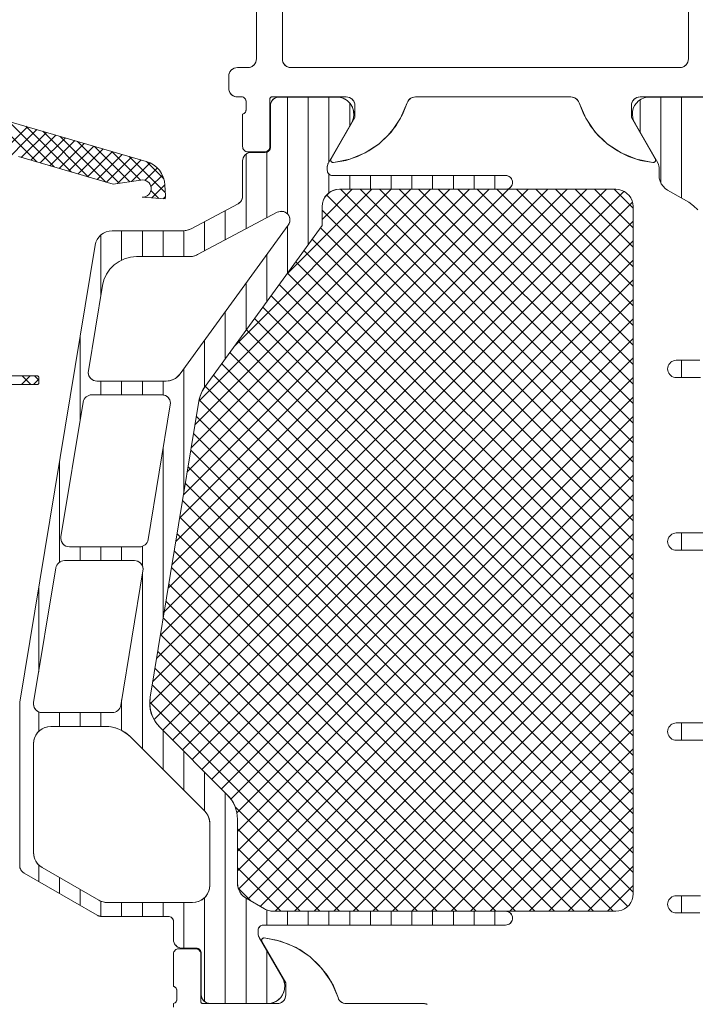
# Model space of a CAD drawing. Header units: metres. Extents: x 69 to 122.5, y -21.4 to -4.6.
# Tile 26 of 250: x 72.3481 to 72.3872, y -17.9101 to -17.853. Entities that reach past the tile are written whole.
import ezdxf

# ---------------------------------------------------------------- set-up
doc = ezdxf.new("R2010")
doc.units = ezdxf.units.M
doc.header["$LTSCALE"] = 0.02
doc.linetypes.add('ISO-07 Punktiert', pattern=[0.889, 0.127, -0.762])
doc.layers.add('013_Beton und Stahlbetonarbeiten-000 Unterzüge', color=7, linetype='ISO-07 Punktiert', lineweight=13)
doc.layers.add('032_Metallarbeiten-Fenster', color=7, linetype='Continuous', lineweight=5)

msp = doc.modelspace()

# ---------------------------------------------------------------- linework, layer by layer
at = {"layer": '013_Beton und Stahlbetonarbeiten-000 Unterzüge'}
msp.add_lwpolyline([(74.695, -17.90244), (74.695, -18.15244), (72.245, -18.15244), (72.245, -17.90244)], close=True, dxfattribs=at)
at = {"layer": '032_Metallarbeiten-Fenster', "color": 251, "linetype": 'Continuous', "lineweight": 9, "true_color": 0x555555}
for p, q in [((72.3636, -17.86429), (72.3636, -17.857521)), ((72.3648, -17.866062), (72.3648, -17.857521)), ((72.366, -17.861278), (72.366, -17.857521)), ((72.384, -17.859546), (72.384, -17.857685)), ((72.3852, -17.86247), (72.3852, -17.857521)), ((72.3864, -17.863371), (72.3864, -17.857521)), ((72.3672, -17.8592), (72.3672, -17.857861)), ((72.349097, -17.861278), (72.346453, -17.858633)), ((72.350095, -17.861568), (72.34745, -17.858924)), ((72.345801, -17.8627), (72.349098, -17.859403)), ((72.345854, -17.86194), (72.34855, -17.859244)), ((72.351092, -17.861859), (72.348448, -17.859214)), ((72.35209, -17.862149), (72.349445, -17.859504)), ((72.348193, -17.861015), (72.349645, -17.859563)), ((72.348741, -17.861174), (72.350193, -17.859722)), ((72.349289, -17.861334), (72.350741, -17.859882)), ((72.349836, -17.861493), (72.351288, -17.860041)), ((72.353087, -17.862439), (72.350443, -17.859795)), ((72.353866, -17.862511), (72.35144, -17.860085)), ((72.350384, -17.861652), (72.351836, -17.8602)), ((72.350932, -17.861812), (72.352384, -17.86036)), ((72.351479, -17.861971), (72.352931, -17.860519)), ((72.354483, -17.862421), (72.352438, -17.860376)), ((72.3551, -17.862331), (72.353435, -17.860666)), ((72.352027, -17.862131), (72.353479, -17.860679)), ((72.352575, -17.86229), (72.354027, -17.860838)), ((72.353122, -17.86245), (72.354574, -17.860998)), ((72.353752, -17.862527), (72.355122, -17.861157)), ((72.356521, -17.863045), (72.354433, -17.860956)), ((72.3612, -17.865154), (72.3612, -17.860824)), ((72.3624, -17.864516), (72.3624, -17.860706)), ((72.354579, -17.862407), (72.355653, -17.861334)), ((72.355351, -17.862342), (72.356064, -17.861629)), ((72.356435, -17.862252), (72.355431, -17.861248)), ((72.355695, -17.862706), (72.356355, -17.862045)), ((72.366, -17.863066), (72.366, -17.861983)), ((72.3672, -17.862861), (72.3672, -17.862061)), ((72.3684, -17.862861), (72.3684, -17.862061)), ((72.3696, -17.862861), (72.3696, -17.862061)), ((72.3708, -17.862861), (72.3708, -17.862061)), ((72.372, -17.862861), (72.372, -17.862061)), ((72.3732, -17.862861), (72.3732, -17.862061)), ((72.3744, -17.862861), (72.3744, -17.862061)), ((72.3756, -17.862861), (72.3756, -17.862061)), ((72.356156, -17.863387), (72.355696, -17.862926)), ((72.355749, -17.863358), (72.356501, -17.862607)), ((72.382053, -17.862861), (72.356241, -17.888674)), ((72.380922, -17.862861), (72.356464, -17.887319)), ((72.379791, -17.862861), (72.356687, -17.885965)), ((72.378659, -17.862861), (72.356911, -17.88461)), ((72.377528, -17.862861), (72.357134, -17.883255)), ((72.376397, -17.862861), (72.357357, -17.881901)), ((72.375265, -17.862861), (72.35758, -17.880546)), ((72.374134, -17.862861), (72.357804, -17.879191)), ((72.373002, -17.862861), (72.358027, -17.877837)), ((72.371871, -17.862861), (72.35825, -17.876482)), ((72.37074, -17.862861), (72.358474, -17.875127)), ((72.369608, -17.862861), (72.36053, -17.87194)), ((72.368477, -17.862861), (72.363536, -17.867802)), ((72.367346, -17.862861), (72.3656, -17.864607)), ((72.3836, -17.879797), (72.366664, -17.862861)), ((72.3836, -17.878665), (72.367796, -17.862861)), ((72.3836, -17.877534), (72.368927, -17.862861)), ((72.3836, -17.876403), (72.370059, -17.862861)), ((72.3836, -17.875271), (72.37119, -17.862861)), ((72.3836, -17.87414), (72.372321, -17.862861)), ((72.3836, -17.873009), (72.373453, -17.862861)), ((72.3836, -17.871877), (72.374584, -17.862861)), ((72.3836, -17.870746), (72.375715, -17.862861)), ((72.3836, -17.869615), (72.376847, -17.862861)), ((72.3836, -17.868483), (72.377978, -17.862861)), ((72.3836, -17.867352), (72.37911, -17.862861)), ((72.3836, -17.86622), (72.380241, -17.862861)), ((72.3836, -17.865089), (72.381372, -17.862861)), ((72.3836, -17.863958), (72.382504, -17.862861)), ((72.355396, -17.863334), (72.355357, -17.863295)), ((72.383067, -17.86298), (72.356017, -17.890029)), ((72.35641, -17.863405), (72.35653, -17.863285)), ((72.366034, -17.863041), (72.36578, -17.863295)), ((72.3836, -17.880928), (72.365862, -17.86319)), ((72.383565, -17.863613), (72.355794, -17.891383)), ((72.36, -17.865791), (72.36, -17.864093)), ((72.3836, -17.88206), (72.3656, -17.86406)), ((72.3836, -17.864709), (72.355627, -17.892682)), ((72.3588, -17.866429), (72.3588, -17.86473)), ((72.3636, -17.867714), (72.3636, -17.864992)), ((72.3836, -17.883191), (72.365503, -17.865094)), ((72.3528, -17.868967), (72.3528, -17.8655)), ((72.354, -17.866965), (72.354, -17.865261)), ((72.3552, -17.866761), (72.3552, -17.865261)), ((72.3564, -17.866761), (72.3564, -17.865261)), ((72.3576, -17.866761), (72.3576, -17.86526)), ((72.3836, -17.884322), (72.365027, -17.86575)), ((72.3836, -17.86584), (72.355881, -17.893559)), ((72.3624, -17.869366), (72.3624, -17.866644)), ((72.3836, -17.885454), (72.364551, -17.866405)), ((72.3836, -17.866972), (72.356387, -17.894185)), ((72.3836, -17.886585), (72.364075, -17.86706)), ((72.3836, -17.887716), (72.363599, -17.867715)), ((72.3836, -17.868103), (72.356952, -17.894751)), ((72.3612, -17.871017), (72.3612, -17.868295)), ((72.3836, -17.888848), (72.363123, -17.868371)), ((72.3836, -17.889979), (72.362647, -17.869026)), ((72.3836, -17.869234), (72.357518, -17.895316)), ((72.3836, -17.891111), (72.362171, -17.869681)), ((72.3836, -17.870366), (72.358084, -17.895882)), ((72.36, -17.872669), (72.36, -17.869947)), ((72.3836, -17.892242), (72.361695, -17.870337)), ((72.3516, -17.876247), (72.3516, -17.871328)), ((72.3836, -17.871497), (72.358649, -17.896448)), ((72.3836, -17.893373), (72.361219, -17.870992)), ((72.3588, -17.874323), (72.3588, -17.871599)), ((72.3836, -17.894505), (72.360742, -17.871647)), ((72.3836, -17.872628), (72.359215, -17.897013)), ((72.3836, -17.895636), (72.360266, -17.872302)), ((72.3836, -17.896767), (72.35979, -17.872958)), ((72.3864, -17.873761), (72.3864, -17.872761)), ((72.348199, -17.874167), (72.348699, -17.873667)), ((72.348251, -17.873667), (72.348751, -17.874167)), ((72.348959, -17.873667), (72.349211, -17.873919)), ((72.3576, -17.880427), (72.3576, -17.87325)), ((72.3836, -17.897899), (72.359314, -17.873613)), ((72.3836, -17.87376), (72.359781, -17.897579)), ((72.348906, -17.874167), (72.349211, -17.873862)), ((72.3528, -17.874761), (72.3528, -17.873961)), ((72.354, -17.874761), (72.354, -17.873961)), ((72.3552, -17.874761), (72.3552, -17.873961)), ((72.3564, -17.87477), (72.3564, -17.873961)), ((72.3836, -17.89903), (72.358838, -17.874268)), ((72.3836, -17.874891), (72.360324, -17.898168)), ((72.3836, -17.900162), (72.358492, -17.875054)), ((72.3836, -17.901293), (72.358327, -17.876019)), ((72.3836, -17.876022), (72.360664, -17.898959)), ((72.3836, -17.902424), (72.358166, -17.876991)), ((72.3836, -17.877154), (72.3607, -17.900054)), ((72.3564, -17.887707), (72.3564, -17.87787)), ((72.3836, -17.903556), (72.358006, -17.877962)), ((72.3836, -17.878285), (72.3607, -17.901185)), ((72.3504, -17.884454), (72.3504, -17.878608)), ((72.383292, -17.904379), (72.357846, -17.878933)), ((72.3836, -17.879417), (72.3607, -17.902317)), ((72.382443, -17.904661), (72.357686, -17.879905)), ((72.3836, -17.880548), (72.360761, -17.903387)), ((72.381312, -17.904661), (72.357526, -17.880876)), ((72.3836, -17.881679), (72.361307, -17.903972)), ((72.38018, -17.904661), (72.357366, -17.881847)), ((72.379049, -17.904661), (72.357206, -17.882818)), ((72.3836, -17.882811), (72.362024, -17.904387)), ((72.3864, -17.883761), (72.3864, -17.882761)), ((72.3516, -17.884361), (72.3516, -17.883561)), ((72.3528, -17.884361), (72.3528, -17.883561)), ((72.354, -17.884361), (72.354, -17.883561)), ((72.3552, -17.884671), (72.3552, -17.883533)), ((72.377917, -17.904661), (72.357046, -17.88379)), ((72.3836, -17.883942), (72.362881, -17.904661)), ((72.3552, -17.895261), (72.3552, -17.88515)), ((72.376786, -17.904661), (72.356886, -17.884761)), ((72.3836, -17.885073), (72.364012, -17.904661)), ((72.375655, -17.904661), (72.356726, -17.885732)), ((72.3492, -17.890807), (72.3492, -17.885888)), ((72.3836, -17.886205), (72.365144, -17.904661)), ((72.374523, -17.904661), (72.356565, -17.886703)), ((72.3836, -17.887336), (72.366275, -17.904661)), ((72.373392, -17.904661), (72.356405, -17.887675)), ((72.3836, -17.888468), (72.367406, -17.904661)), ((72.372261, -17.904661), (72.356245, -17.888646)), ((72.371129, -17.904661), (72.356085, -17.889617)), ((72.3836, -17.889599), (72.368538, -17.904661)), ((72.369998, -17.904661), (72.355925, -17.890589)), ((72.3836, -17.89073), (72.369669, -17.904661)), ((72.368866, -17.904661), (72.355765, -17.89156)), ((72.3836, -17.891862), (72.3708, -17.904661)), ((72.354, -17.894191), (72.354, -17.89243)), ((72.367735, -17.904661), (72.355629, -17.892555)), ((72.3492, -17.894248), (72.3492, -17.893118)), ((72.3504, -17.893961), (72.3504, -17.893161)), ((72.3516, -17.893961), (72.3516, -17.893161)), ((72.3528, -17.893961), (72.3528, -17.893161)), ((72.3836, -17.892993), (72.371932, -17.904661)), ((72.3564, -17.896461), (72.3564, -17.894198)), ((72.3836, -17.894124), (72.373063, -17.904661)), ((72.3864, -17.894761), (72.3864, -17.893761)), ((72.3576, -17.897661), (72.3576, -17.895398)), ((72.3836, -17.895256), (72.374195, -17.904661)), ((72.3836, -17.896387), (72.375326, -17.904661)), ((72.3588, -17.898861), (72.3588, -17.896598)), ((72.3836, -17.897519), (72.376457, -17.904661)), ((72.36, -17.910001), (72.36, -17.897798)), ((72.366604, -17.904661), (72.360567, -17.898624)), ((72.3836, -17.89865), (72.377589, -17.904661)), ((72.365472, -17.904661), (72.3607, -17.899889)), ((72.3836, -17.899781), (72.37872, -17.904661)), ((72.364341, -17.904661), (72.3607, -17.90102)), ((72.3836, -17.900913), (72.379851, -17.904661)), ((72.3492, -17.90294), (72.3492, -17.901979)), ((72.36321, -17.904661), (72.3607, -17.902152)), ((72.3836, -17.902044), (72.380983, -17.904661)), ((72.3504, -17.903633), (72.3504, -17.90271)), ((72.3516, -17.904326), (72.3516, -17.903402)), ((72.361502, -17.904085), (72.360745, -17.903328)), ((72.3836, -17.903175), (72.382114, -17.904661)), ((72.3588, -17.90989), (72.3588, -17.903874)), ((72.3612, -17.910001), (72.3612, -17.903911)), ((72.3864, -17.904761), (72.3864, -17.903761)), ((72.3528, -17.90496), (72.3528, -17.904085)), ((72.354, -17.904961), (72.354, -17.904161)), ((72.3552, -17.904961), (72.3552, -17.904161)), ((72.3564, -17.904961), (72.3564, -17.904161)), ((72.3576, -17.906801), (72.3576, -17.904161)), ((72.3624, -17.905461), (72.3624, -17.904591)), ((72.3636, -17.905461), (72.3636, -17.904661)), ((72.3648, -17.905461), (72.3648, -17.904661)), ((72.366, -17.905461), (72.366, -17.904661)), ((72.3672, -17.905461), (72.3672, -17.904661)), ((72.3684, -17.905461), (72.3684, -17.904661)), ((72.3696, -17.905461), (72.3696, -17.904661)), ((72.3708, -17.905461), (72.3708, -17.904661)), ((72.372, -17.905461), (72.372, -17.904661)), ((72.3732, -17.905461), (72.3732, -17.904661)), ((72.3744, -17.905461), (72.3744, -17.904661)), ((72.3756, -17.905461), (72.3756, -17.904661)), ((72.3624, -17.910001), (72.3624, -17.906937))]:
    msp.add_line(p, q, dxfattribs=at)
at = {"layer": '032_Metallarbeiten-Fenster', "lineweight": 5}
for points in [[(72.3633, -17.850011), (72.3633, -17.855311), (72.3633, -17.855311), (72.363308, -17.855398), (72.36333, -17.855482), (72.363367, -17.855561), (72.363417, -17.855633), (72.363479, -17.855694), (72.36355, -17.855744), (72.363629, -17.855781), (72.363713, -17.855804), (72.3638, -17.855811), (72.3863, -17.855811), (72.3863, -17.855811), (72.386387, -17.855804), (72.386471, -17.855781), (72.38655, -17.855744), (72.386621, -17.855694), (72.386683, -17.855633), (72.386733, -17.855561), (72.38677, -17.855482), (72.386792, -17.855398), (72.3868, -17.855311), (72.3868, -17.844811)], [(72.3883, -17.857511), (72.384, -17.857511), (72.384, -17.857511), (72.383913, -17.857519), (72.383829, -17.857541), (72.38375, -17.857578), (72.383679, -17.857628), (72.383617, -17.85769), (72.383567, -17.857761), (72.38353, -17.85784), (72.383508, -17.857924), (72.3835, -17.858011), (72.3835, -17.858711), (72.384882, -17.861104), (72.384882, -17.861104), (72.384892, -17.861127), (72.384898, -17.861151), (72.3849, -17.861177), (72.384897, -17.861202), (72.38489, -17.861226), (72.384878, -17.861248), (72.384862, -17.861268), (72.384844, -17.861285), (72.384822, -17.861297), (72.384798, -17.861306), (72.384774, -17.861311), (72.384748, -17.861311), (72.384748, -17.861311), (72.383799, -17.861123), (72.382904, -17.860756), (72.382096, -17.860224), (72.381406, -17.859546), (72.380859, -17.858747), (72.380476, -17.857859), (72.380476, -17.857859), (72.380441, -17.857776), (72.380392, -17.857701), (72.38033, -17.857636), (72.380257, -17.857583), (72.380176, -17.857543), (72.38009, -17.857519), (72.38, -17.857511), (72.371, -17.857511), (72.371, -17.857511), (72.37091, -17.857519), (72.370824, -17.857543), (72.370743, -17.857583), (72.37067, -17.857636), (72.370608, -17.857701), (72.370559, -17.857776), (72.370524, -17.857859), (72.370524, -17.857859), (72.370141, -17.858747), (72.369594, -17.859546), (72.368904, -17.860224), (72.368096, -17.860756), (72.367201, -17.861123), (72.366252, -17.861311), (72.366252, -17.861311), (72.366227, -17.861311), (72.366202, -17.861306), (72.366178, -17.861297), (72.366157, -17.861285), (72.366138, -17.861268), (72.366122, -17.861248), (72.36611, -17.861226), (72.366103, -17.861202), (72.3661, -17.861177), (72.366102, -17.861151), (72.366108, -17.861127), (72.366119, -17.861104), (72.3675, -17.858711), (72.3675, -17.858011), (72.3675, -17.858011), (72.367492, -17.857924), (72.36747, -17.85784), (72.367433, -17.857761), (72.367383, -17.85769), (72.367321, -17.857628), (72.36725, -17.857578), (72.367171, -17.857541), (72.367087, -17.857519), (72.367, -17.857511), (72.3627, -17.857511), (72.3627, -17.857511), (72.362679, -17.857513), (72.362659, -17.857518), (72.36264, -17.857527), (72.362623, -17.857539), (72.362608, -17.857554), (72.362596, -17.857571), (72.362587, -17.85759), (72.362582, -17.85761), (72.36258, -17.857631), (72.36258, -17.860391), (72.36258, -17.860391), (72.362575, -17.860443), (72.362562, -17.860494), (72.36254, -17.860541), (72.36251, -17.860584), (72.362473, -17.860621), (72.36243, -17.860651), (72.362383, -17.860673), (72.362332, -17.860687), (72.36228, -17.860691), (72.3613, -17.860691), (72.3613, -17.860691), (72.361248, -17.860687), (72.361197, -17.860673), (72.36115, -17.860651), (72.361107, -17.860621), (72.36107, -17.860584), (72.36104, -17.860541), (72.361018, -17.860494), (72.361005, -17.860443), (72.361, -17.860391), (72.361, -17.858511), (72.361, -17.858511), (72.361048, -17.858492), (72.361092, -17.858464), (72.36113, -17.858429), (72.361161, -17.858387), (72.361183, -17.85834), (72.361196, -17.85829), (72.3612, -17.858238), (72.3612, -17.857784), (72.3612, -17.857784), (72.361196, -17.857733), (72.361183, -17.857683), (72.361161, -17.857636), (72.36113, -17.857594), (72.361092, -17.857558), (72.361048, -17.85753), (72.361, -17.857511), (72.3607, -17.857511), (72.3607, -17.857511), (72.360613, -17.857504), (72.360529, -17.857481), (72.36045, -17.857444), (72.360379, -17.857394), (72.360317, -17.857333), (72.360267, -17.857261), (72.36023, -17.857182), (72.360208, -17.857098), (72.3602, -17.857011), (72.3602, -17.856311), (72.3602, -17.856311), (72.360208, -17.856224), (72.36023, -17.85614), (72.360267, -17.856061), (72.360317, -17.85599), (72.360379, -17.855928), (72.36045, -17.855878), (72.360529, -17.855841), (72.360613, -17.855819), (72.3607, -17.855811), (72.3613, -17.855811), (72.3613, -17.855811), (72.361387, -17.855804), (72.361471, -17.855781), (72.36155, -17.855744), (72.361621, -17.855694), (72.361683, -17.855633), (72.361733, -17.855561), (72.36177, -17.855482), (72.361792, -17.855398), (72.3618, -17.855311), (72.3618, -17.850011)], [(72.387347, -17.864051), (72.387104, -17.863811), (72.386824, -17.863615), (72.3856, -17.862909), (72.3856, -17.862909), (72.385457, -17.862809), (72.385334, -17.862686), (72.385234, -17.862543), (72.38516, -17.862385), (72.385115, -17.862216), (72.3851, -17.862043), (72.3851, -17.86159), (72.3851, -17.86159), (72.385093, -17.861502), (72.38507, -17.861416), (72.385033, -17.861335), (72.383715, -17.859052), (72.383715, -17.859052), (72.383631, -17.858891), (72.383577, -17.858717), (72.383556, -17.858537), (72.383568, -17.858356), (72.383612, -17.85818), (72.383688, -17.858015), (72.383792, -17.857866), (72.383921, -17.857739), (72.384071, -17.857637), (72.384237, -17.857563), (72.384414, -17.857521), (72.38789, -17.857521)], [(72.376222, -17.904661), (72.3826, -17.904661), (72.3826, -17.904661), (72.382774, -17.904646), (72.382942, -17.904601), (72.3831, -17.904527), (72.383243, -17.904427), (72.383366, -17.904304), (72.383466, -17.904161), (72.38354, -17.904003), (72.383585, -17.903835), (72.3836, -17.903661), (72.3836, -17.863861), (72.3836, -17.863861), (72.383585, -17.863688), (72.38354, -17.863519), (72.383466, -17.863361), (72.383366, -17.863218), (72.383243, -17.863095), (72.3831, -17.862995), (72.382942, -17.862922), (72.382774, -17.862876), (72.3826, -17.862861), (72.376222, -17.862861)], [(72.387506, -17.873761), (72.3861, -17.873761), (72.3861, -17.873761), (72.386013, -17.873754), (72.385929, -17.873731), (72.38585, -17.873694), (72.385779, -17.873644), (72.385717, -17.873583), (72.385667, -17.873511), (72.38563, -17.873432), (72.385608, -17.873348), (72.3856, -17.873261), (72.3856, -17.873261), (72.385608, -17.873174), (72.38563, -17.87309), (72.385667, -17.873011), (72.385717, -17.87294), (72.385779, -17.872878), (72.38585, -17.872828), (72.385929, -17.872791), (72.386013, -17.872769), (72.3861, -17.872761), (72.387465, -17.872761)], [(72.3877, -17.883761), (72.3861, -17.883761), (72.3861, -17.883761), (72.386013, -17.883754), (72.385929, -17.883731), (72.38585, -17.883694), (72.385779, -17.883644), (72.385717, -17.883583), (72.385667, -17.883511), (72.38563, -17.883432), (72.385608, -17.883348), (72.3856, -17.883261), (72.3856, -17.883261), (72.385608, -17.883174), (72.38563, -17.88309), (72.385667, -17.883011), (72.385717, -17.88294), (72.385779, -17.882878), (72.38585, -17.882828), (72.385929, -17.882791), (72.386013, -17.882769), (72.3861, -17.882761), (72.387669, -17.882761)], [(72.387669, -17.894761), (72.3861, -17.894761), (72.3861, -17.894761), (72.386013, -17.894754), (72.385929, -17.894731), (72.38585, -17.894694), (72.385779, -17.894644), (72.385717, -17.894583), (72.385667, -17.894511), (72.38563, -17.894432), (72.385608, -17.894348), (72.3856, -17.894261), (72.3856, -17.894261), (72.385608, -17.894174), (72.38563, -17.89409), (72.385667, -17.894011), (72.385717, -17.89394), (72.385779, -17.893878), (72.38585, -17.893828), (72.385929, -17.893791), (72.386013, -17.893769), (72.3861, -17.893761), (72.3877, -17.893761)], [(72.387465, -17.904761), (72.3861, -17.904761), (72.3861, -17.904761), (72.386013, -17.904754), (72.385929, -17.904731), (72.38585, -17.904694), (72.385779, -17.904644), (72.385717, -17.904583), (72.385667, -17.904511), (72.38563, -17.904432), (72.385608, -17.904348), (72.3856, -17.904261), (72.3856, -17.904261), (72.385608, -17.904174), (72.38563, -17.90409), (72.385667, -17.904011), (72.385717, -17.90394), (72.385779, -17.903878), (72.38585, -17.903828), (72.385929, -17.903791), (72.386013, -17.903769), (72.3861, -17.903761), (72.387506, -17.903761)], [(72.357, -17.910211), (72.357, -17.910011), (72.357, -17.910011), (72.357048, -17.909992), (72.357092, -17.909964), (72.35713, -17.909929), (72.357161, -17.909887), (72.357183, -17.90984), (72.357196, -17.90979), (72.3572, -17.909738), (72.3572, -17.909284), (72.3572, -17.909284), (72.357196, -17.909233), (72.357183, -17.909183), (72.357161, -17.909136), (72.35713, -17.909094), (72.357092, -17.909058), (72.357048, -17.909031), (72.357, -17.909011), (72.357, -17.907131), (72.357, -17.907131), (72.357006, -17.907073), (72.357023, -17.907016), (72.357051, -17.906965), (72.357088, -17.906919), (72.357133, -17.906882), (72.357185, -17.906854), (72.357242, -17.906837), (72.3573, -17.906831), (72.35828, -17.906831), (72.35828, -17.906831), (72.358332, -17.906836), (72.358383, -17.906849), (72.35843, -17.906871), (72.358473, -17.906901), (72.35851, -17.906938), (72.35854, -17.906981), (72.358562, -17.907029), (72.358575, -17.907079), (72.35858, -17.907131), (72.35858, -17.909891), (72.35858, -17.909891), (72.358582, -17.909912), (72.358587, -17.909932), (72.358596, -17.909951), (72.358608, -17.909968), (72.358623, -17.909983), (72.35864, -17.909995), (72.358659, -17.910004), (72.358679, -17.910009), (72.3587, -17.910011), (72.363, -17.910011), (72.363, -17.910011), (72.363087, -17.910004), (72.363171, -17.909981), (72.36325, -17.909944), (72.363321, -17.909894), (72.363383, -17.909833), (72.363433, -17.909761), (72.36347, -17.909682), (72.363492, -17.909598), (72.3635, -17.909511), (72.3635, -17.908811), (72.362119, -17.906418), (72.362119, -17.906418), (72.362108, -17.906396), (72.362102, -17.906371), (72.3621, -17.906346), (72.362103, -17.906321), (72.36211, -17.906297), (72.362122, -17.906275), (72.362138, -17.906255), (72.362157, -17.906238), (72.362178, -17.906225), (72.362202, -17.906216), (72.362227, -17.906212), (72.362252, -17.906212), (72.362252, -17.906212), (72.363201, -17.906399), (72.364096, -17.906766), (72.364904, -17.907299), (72.365594, -17.907977), (72.366141, -17.908775), (72.366524, -17.909664), (72.366524, -17.909664), (72.366559, -17.909746), (72.366608, -17.909822), (72.36667, -17.909887), (72.366743, -17.90994), (72.366823, -17.909979), (72.36691, -17.910003), (72.366999, -17.910011), (72.371479, -17.910011), (72.371479, -17.910011), (72.371552, -17.910016), (72.371623, -17.910032), (72.371691, -17.910058)]]:
    msp.add_lwpolyline(points, dxfattribs=at)
at = {"layer": '032_Metallarbeiten-Fenster', "linetype": 'Continuous', "lineweight": 5}
for points in [[(72.3633, -17.850011), (72.3633, -17.855311), (72.36331, -17.855409), (72.363338, -17.855503), (72.363384, -17.855589), (72.363447, -17.855665), (72.363522, -17.855727), (72.363609, -17.855773), (72.363703, -17.855802), (72.3638, -17.855811), (72.3863, -17.855811), (72.386398, -17.855802), (72.386491, -17.855773), (72.386578, -17.855727), (72.386654, -17.855665), (72.386716, -17.855589), (72.386762, -17.855503), (72.38679, -17.855409), (72.3868, -17.855311), (72.3868, -17.844811)], [(72.3883, -17.857511), (72.384, -17.857511), (72.383903, -17.857521), (72.383809, -17.857549), (72.383722, -17.857596), (72.383647, -17.857658), (72.383584, -17.857733), (72.383538, -17.85782), (72.38351, -17.857914), (72.3835, -17.858011), (72.3835, -17.858711), (72.384882, -17.861104), (72.384896, -17.861139), (72.3849, -17.861177), (72.384894, -17.861214), (72.384878, -17.861248), (72.384853, -17.861277), (72.384822, -17.861297), (72.384786, -17.861309), (72.384748, -17.861311), (72.384033, -17.861187), (72.383343, -17.860961), (72.382692, -17.860638), (72.382096, -17.860224), (72.381566, -17.859728), (72.381113, -17.85916), (72.380747, -17.858533), (72.380476, -17.857859), (72.380446, -17.857786), (72.380406, -17.857719), (72.380355, -17.857659), (72.380295, -17.857607), (72.380228, -17.857566), (72.380155, -17.857536), (72.380079, -17.857517), (72.38, -17.857511), (72.371, -17.857511), (72.370922, -17.857517), (72.370845, -17.857536), (72.370772, -17.857566), (72.370705, -17.857607), (72.370646, -17.857659), (72.370595, -17.857719), (72.370554, -17.857786), (72.370524, -17.857859), (72.370253, -17.858533), (72.369887, -17.85916), (72.369434, -17.859728), (72.368904, -17.860224), (72.368308, -17.860638), (72.367657, -17.860961), (72.366967, -17.861187), (72.366252, -17.861311), (72.366214, -17.861309), (72.366178, -17.861297), (72.366147, -17.861277), (72.366122, -17.861248), (72.366106, -17.861214), (72.3661, -17.861177), (72.366104, -17.861139), (72.366119, -17.861104), (72.3675, -17.858711), (72.3675, -17.858011), (72.36749, -17.857914), (72.367462, -17.85782), (72.367416, -17.857733), (72.367354, -17.857658), (72.367278, -17.857596), (72.367191, -17.857549), (72.367098, -17.857521), (72.367, -17.857511), (72.3627, -17.857511), (72.362677, -17.857514), (72.362654, -17.85752), (72.362633, -17.857531), (72.362615, -17.857546), (72.3626, -17.857565), (72.362589, -17.857585), (72.362582, -17.857608), (72.36258, -17.857631), (72.36258, -17.860391), (72.362574, -17.86045), (72.362557, -17.860506), (72.362529, -17.860558), (72.362492, -17.860603), (72.362447, -17.860641), (72.362395, -17.860668), (72.362339, -17.860685), (72.36228, -17.860691), (72.3613, -17.860691), (72.361242, -17.860685), (72.361185, -17.860668), (72.361133, -17.860641), (72.361088, -17.860603), (72.361051, -17.860558), (72.361023, -17.860506), (72.361006, -17.86045), (72.361, -17.860391), (72.361, -17.858511), (72.361042, -17.858495), (72.361082, -17.858472), (72.361117, -17.858443), (72.361146, -17.858408), (72.36117, -17.85837), (72.361187, -17.858328), (72.361197, -17.858283), (72.3612, -17.858238), (72.3612, -17.857784), (72.361197, -17.857739), (72.361187, -17.857695), (72.36117, -17.857653), (72.361146, -17.857614), (72.361117, -17.85758), (72.361082, -17.857551), (72.361042, -17.857528), (72.361, -17.857511), (72.3607, -17.857511), (72.360603, -17.857502), (72.360509, -17.857473), (72.360422, -17.857427), (72.360347, -17.857365), (72.360284, -17.857289), (72.360238, -17.857203), (72.36021, -17.857109), (72.3602, -17.857011), (72.3602, -17.856311), (72.36021, -17.856214), (72.360238, -17.85612), (72.360284, -17.856033), (72.360347, -17.855958), (72.360422, -17.855896), (72.360509, -17.855849), (72.360603, -17.855821), (72.3607, -17.855811), (72.3613, -17.855811), (72.361398, -17.855802), (72.361491, -17.855773), (72.361578, -17.855727), (72.361654, -17.855665), (72.361716, -17.855589), (72.361762, -17.855503), (72.36179, -17.855409), (72.3618, -17.855311), (72.3618, -17.850011)], [(72.348033, -17.860968), (72.35351, -17.862563), (72.355114, -17.862329), (72.355219, -17.86232), (72.355324, -17.862333), (72.355423, -17.862367), (72.355513, -17.862422), (72.35559, -17.862495), (72.35565, -17.862582), (72.35569, -17.86268), (72.355708, -17.862784), (72.355705, -17.862889), (72.355679, -17.862992), (72.355633, -17.863086), (72.355567, -17.863169), (72.355486, -17.863236), (72.355392, -17.863285), (72.35529, -17.863313), (72.355185, -17.863319), (72.356525, -17.863413), (72.356527, -17.863389), (72.356528, -17.863365), (72.356529, -17.863341), (72.35653, -17.863317), (72.35653, -17.863294), (72.35653, -17.86327), (72.356529, -17.863246), (72.356529, -17.863222), (72.356502, -17.862619), (72.356474, -17.862388), (72.35641, -17.862164), (72.356313, -17.861953), (72.356184, -17.861759), (72.356026, -17.861587), (72.355844, -17.861442), (72.355641, -17.861327), (72.355423, -17.861245), (72.329976, -17.853837)], [(72.387347, -17.864051), (72.387104, -17.863811), (72.386824, -17.863615), (72.3856, -17.862909), (72.3856, -17.862909), (72.385457, -17.862809), (72.385334, -17.862686), (72.385234, -17.862543), (72.38516, -17.862385), (72.385115, -17.862216), (72.3851, -17.862043), (72.3851, -17.86159), (72.3851, -17.86159), (72.385093, -17.861502), (72.38507, -17.861416), (72.385033, -17.861335), (72.383715, -17.859052), (72.383715, -17.859052), (72.383631, -17.858891), (72.383577, -17.858717), (72.383556, -17.858537), (72.383568, -17.858356), (72.383612, -17.85818), (72.383688, -17.858015), (72.383792, -17.857866), (72.383921, -17.857739), (72.384071, -17.857637), (72.384237, -17.857563), (72.384414, -17.857521), (72.38789, -17.857521)], [(72.387506, -17.873761), (72.3861, -17.873761), (72.3861, -17.873761), (72.386013, -17.873754), (72.385929, -17.873731), (72.38585, -17.873694), (72.385779, -17.873644), (72.385717, -17.873583), (72.385667, -17.873511), (72.38563, -17.873432), (72.385608, -17.873348), (72.3856, -17.873261), (72.3856, -17.873261), (72.385608, -17.873174), (72.38563, -17.87309), (72.385667, -17.873011), (72.385717, -17.87294), (72.385779, -17.872878), (72.38585, -17.872828), (72.385929, -17.872791), (72.386013, -17.872769), (72.3861, -17.872761), (72.387465, -17.872761)], [(72.347114, -17.874167), (72.349111, -17.874167), (72.34913, -17.874165), (72.349149, -17.874159), (72.349166, -17.87415), (72.349181, -17.874137), (72.349194, -17.874122), (72.349203, -17.874105), (72.349209, -17.874086), (72.349211, -17.874067), (72.349211, -17.873767), (72.349209, -17.873747), (72.349203, -17.873728), (72.349194, -17.873711), (72.349181, -17.873696), (72.349166, -17.873683), (72.349149, -17.873674), (72.34913, -17.873669), (72.349111, -17.873667), (72.346537, -17.873667)], [(72.3877, -17.883761), (72.3861, -17.883761), (72.3861, -17.883761), (72.386013, -17.883754), (72.385929, -17.883731), (72.38585, -17.883694), (72.385779, -17.883644), (72.385717, -17.883583), (72.385667, -17.883511), (72.38563, -17.883432), (72.385608, -17.883348), (72.3856, -17.883261), (72.3856, -17.883261), (72.385608, -17.883174), (72.38563, -17.88309), (72.385667, -17.883011), (72.385717, -17.88294), (72.385779, -17.882878), (72.38585, -17.882828), (72.385929, -17.882791), (72.386013, -17.882769), (72.3861, -17.882761), (72.387669, -17.882761)], [(72.387669, -17.894761), (72.3861, -17.894761), (72.3861, -17.894761), (72.386013, -17.894754), (72.385929, -17.894731), (72.38585, -17.894694), (72.385779, -17.894644), (72.385717, -17.894583), (72.385667, -17.894511), (72.38563, -17.894432), (72.385608, -17.894348), (72.3856, -17.894261), (72.3856, -17.894261), (72.385608, -17.894174), (72.38563, -17.89409), (72.385667, -17.894011), (72.385717, -17.89394), (72.385779, -17.893878), (72.38585, -17.893828), (72.385929, -17.893791), (72.386013, -17.893769), (72.3861, -17.893761), (72.3877, -17.893761)], [(72.387465, -17.904761), (72.3861, -17.904761), (72.3861, -17.904761), (72.386013, -17.904754), (72.385929, -17.904731), (72.38585, -17.904694), (72.385779, -17.904644), (72.385717, -17.904583), (72.385667, -17.904511), (72.38563, -17.904432), (72.385608, -17.904348), (72.3856, -17.904261), (72.3856, -17.904261), (72.385608, -17.904174), (72.38563, -17.90409), (72.385667, -17.904011), (72.385717, -17.90394), (72.385779, -17.903878), (72.38585, -17.903828), (72.385929, -17.903791), (72.386013, -17.903769), (72.3861, -17.903761), (72.387506, -17.903761)], [(72.357, -17.910211), (72.357, -17.910011), (72.357042, -17.909995), (72.357082, -17.909972), (72.357117, -17.909943), (72.357146, -17.909908), (72.35717, -17.90987), (72.357187, -17.909828), (72.357197, -17.909783), (72.3572, -17.909738), (72.3572, -17.909284), (72.357197, -17.909239), (72.357187, -17.909195), (72.35717, -17.909153), (72.357146, -17.909114), (72.357117, -17.90908), (72.357082, -17.909051), (72.357042, -17.909028), (72.357, -17.909011), (72.357, -17.907131), (72.357006, -17.907073), (72.357023, -17.907016), (72.357051, -17.906965), (72.357088, -17.906919), (72.357133, -17.906882), (72.357185, -17.906854), (72.357242, -17.906837), (72.3573, -17.906831), (72.35828, -17.906831), (72.358339, -17.906837), (72.358395, -17.906854), (72.358447, -17.906882), (72.358492, -17.906919), (72.358529, -17.906965), (72.358557, -17.907016), (72.358574, -17.907073), (72.35858, -17.907131), (72.35858, -17.909891), (72.358582, -17.909915), (72.358589, -17.909937), (72.3586, -17.909958), (72.358615, -17.909976), (72.358633, -17.909991), (72.358654, -17.910002), (72.358677, -17.910009), (72.3587, -17.910011), (72.363, -17.910011), (72.363098, -17.910002), (72.363191, -17.909973), (72.363278, -17.909927), (72.363354, -17.909865), (72.363416, -17.909789), (72.363462, -17.909703), (72.36349, -17.909609), (72.3635, -17.909511), (72.3635, -17.908811), (72.362119, -17.906418), (72.362104, -17.906383), (72.3621, -17.906346), (72.362106, -17.906309), (72.362122, -17.906275), (72.362147, -17.906246), (72.362178, -17.906225), (72.362214, -17.906213), (72.362252, -17.906212), (72.362967, -17.906335), (72.363657, -17.906561), (72.364308, -17.906885), (72.364904, -17.907299), (72.365434, -17.907795), (72.365887, -17.908363), (72.366253, -17.90899), (72.366524, -17.909664), (72.366554, -17.909736), (72.366595, -17.909804), (72.366645, -17.909864), (72.366705, -17.909915), (72.366772, -17.909956), (72.366845, -17.909986), (72.366921, -17.910005), (72.366999, -17.910011), (72.371479, -17.910011), (72.371507, -17.910012), (72.371534, -17.910014), (72.371561, -17.910017), (72.371588, -17.910023), (72.371614, -17.910029), (72.37164, -17.910037), (72.371666, -17.910047), (72.371691, -17.910058)]]:
    msp.add_lwpolyline(points, dxfattribs=at)
at = {"layer": '032_Metallarbeiten-Fenster', "lineweight": 5}
for points in [[(72.3615, -17.860721), (72.36231, -17.860721), (72.36231, -17.860721), (72.362362, -17.860717), (72.362413, -17.860703), (72.36246, -17.860681), (72.362503, -17.860651), (72.36254, -17.860614), (72.36257, -17.860571), (72.362592, -17.860524), (72.362606, -17.860473), (72.36261, -17.860421), (72.36261, -17.858021), (72.36261, -17.858021), (72.362618, -17.857934), (72.36264, -17.85785), (72.362677, -17.857771), (72.362727, -17.8577), (72.362789, -17.857638), (72.36286, -17.857588), (72.362939, -17.857551), (72.363023, -17.857529), (72.36311, -17.857521), (72.366587, -17.857521), (72.366587, -17.857521), (72.366763, -17.857563), (72.366929, -17.857637), (72.367079, -17.857739), (72.367208, -17.857866), (72.367312, -17.858015), (72.367388, -17.85818), (72.367432, -17.858356), (72.367444, -17.858537), (72.367423, -17.858717), (72.367369, -17.858891), (72.367286, -17.859052), (72.365967, -17.861335), (72.365967, -17.861335), (72.36593, -17.861414), (72.365908, -17.861499), (72.3659, -17.861585), (72.3659, -17.861761), (72.3659, -17.861761), (72.365905, -17.861813), (72.365918, -17.861864), (72.36594, -17.861911), (72.36597, -17.861954), (72.366007, -17.861991), (72.36605, -17.862021), (72.366097, -17.862043), (72.366148, -17.862057), (72.3662, -17.862061), (72.376222, -17.862061), (72.376222, -17.862061), (72.376291, -17.862067), (72.376359, -17.862085), (72.376422, -17.862115), (72.376479, -17.862155), (72.376528, -17.862204), (72.376568, -17.862261), (72.376598, -17.862324), (72.376616, -17.862392), (72.376622, -17.862461), (72.376622, -17.862461), (72.376616, -17.862531), (72.376598, -17.862598), (72.376568, -17.862661), (72.376528, -17.862718), (72.376479, -17.862768), (72.376422, -17.862808), (72.376359, -17.862837), (72.376291, -17.862855), (72.376222, -17.862861), (72.3666, -17.862861), (72.3666, -17.862861), (72.366426, -17.862876), (72.366258, -17.862922), (72.3661, -17.862995), (72.365957, -17.863095), (72.365834, -17.863218), (72.365734, -17.863361), (72.36566, -17.863519), (72.365615, -17.863688), (72.3656, -17.863861), (72.3656, -17.864961), (72.358828, -17.874282), (72.358828, -17.874282), (72.358666, -17.874546), (72.358547, -17.874832), (72.358473, -17.875132), (72.355648, -17.892267), (72.355648, -17.892267), (72.355623, -17.892645), (72.355668, -17.893021), (72.355784, -17.893382), (72.355966, -17.893714), (72.356208, -17.894006), (72.360114, -17.897913), (72.360114, -17.897913), (72.360363, -17.898216), (72.360548, -17.898562), (72.360662, -17.898937), (72.3607, -17.899327), (72.3607, -17.903045), (72.3607, -17.903045), (72.360715, -17.903218), (72.36076, -17.903387), (72.360834, -17.903545), (72.360934, -17.903687), (72.361057, -17.903811), (72.3612, -17.903911), (72.362268, -17.904527), (72.362268, -17.904527), (72.362426, -17.904601), (72.362594, -17.904646), (72.362768, -17.904661), (72.376222, -17.904661), (72.376222, -17.904661), (72.376291, -17.904667), (72.376359, -17.904685), (72.376422, -17.904715), (72.376479, -17.904755), (72.376528, -17.904804), (72.376568, -17.904861), (72.376598, -17.904924), (72.376616, -17.904992), (72.376622, -17.905061), (72.376622, -17.905061), (72.376616, -17.905131), (72.376598, -17.905198), (72.376568, -17.905261), (72.376528, -17.905318), (72.376479, -17.905368), (72.376422, -17.905408), (72.376359, -17.905437), (72.376291, -17.905455), (72.376222, -17.905461), (72.3622, -17.905461), (72.3622, -17.905461), (72.362148, -17.905466), (72.362097, -17.905479), (72.36205, -17.905501), (72.362007, -17.905531), (72.36197, -17.905568), (72.36194, -17.905611), (72.361918, -17.905659), (72.361905, -17.905709), (72.3619, -17.905761), (72.3619, -17.905937), (72.3619, -17.905937), (72.361908, -17.906024), (72.36193, -17.906108), (72.361967, -17.906187), (72.363286, -17.908471), (72.363286, -17.908471), (72.363369, -17.908632), (72.363423, -17.908805), (72.363444, -17.908985), (72.363432, -17.909167), (72.363388, -17.909343), (72.363312, -17.909508), (72.363208, -17.909656), (72.363079, -17.909784), (72.362929, -17.909886), (72.362763, -17.909959), (72.362587, -17.910001), (72.35911, -17.910001), (72.35911, -17.910001), (72.359023, -17.909994), (72.358939, -17.909971), (72.35886, -17.909934), (72.358789, -17.909884), (72.358727, -17.909823), (72.358677, -17.909751), (72.35864, -17.909672), (72.358618, -17.909588), (72.35861, -17.909501), (72.35861, -17.907101), (72.35861, -17.907101), (72.358606, -17.907049), (72.358592, -17.906999), (72.35857, -17.906951), (72.35854, -17.906908), (72.358503, -17.906871), (72.35846, -17.906841), (72.358413, -17.906819), (72.358362, -17.906806), (72.35831, -17.906801), (72.3575, -17.906801), (72.3575, -17.906801), (72.357413, -17.906794), (72.357329, -17.906771), (72.35725, -17.906734), (72.357179, -17.906684), (72.357117, -17.906623), (72.357067, -17.906551), (72.35703, -17.906472), (72.357008, -17.906388), (72.357, -17.906301), (72.357, -17.905261), (72.357, -17.905261), (72.356996, -17.905209), (72.356982, -17.905159), (72.35696, -17.905111), (72.35693, -17.905068), (72.356893, -17.905031), (72.35685, -17.905001), (72.356803, -17.904979), (72.356752, -17.904966), (72.3567, -17.904961), (72.352834, -17.904961), (72.352834, -17.904961), (72.352747, -17.904954), (72.352663, -17.904931), (72.352584, -17.904894), (72.34835, -17.90245), (72.34835, -17.90245), (72.348279, -17.9024), (72.348217, -17.902338), (72.348167, -17.902267), (72.34813, -17.902188), (72.348108, -17.902104), (72.3481, -17.902017), (72.3481, -17.892561), (72.352462, -17.866099), (72.352462, -17.866099), (72.352506, -17.865928), (72.352579, -17.865769), (72.352678, -17.865624), (72.352802, -17.865499), (72.352945, -17.865397), (72.353104, -17.865323), (72.353274, -17.865277), (72.353449, -17.865261), (72.357551, -17.865261), (72.357551, -17.865261), (72.357713, -17.865248), (72.357871, -17.865209), (72.35802, -17.865144), (72.360735, -17.863702), (72.360735, -17.863702), (72.36081, -17.863653), (72.360875, -17.863591), (72.360929, -17.863518), (72.360968, -17.863437), (72.360992, -17.86335), (72.361, -17.863261), (72.361, -17.861221), (72.361, -17.861221), (72.361008, -17.861134), (72.36103, -17.86105), (72.361067, -17.860971), (72.361117, -17.8609), (72.361179, -17.860838), (72.36125, -17.860788), (72.361329, -17.860751), (72.361413, -17.860729)], [(72.352073, -17.87338), (72.352888, -17.868436), (72.352888, -17.868436), (72.352975, -17.868096), (72.353121, -17.867776), (72.35332, -17.867486), (72.353567, -17.867236), (72.353854, -17.867033), (72.354172, -17.866884), (72.354511, -17.866792), (72.354861, -17.866761), (72.357925, -17.866761), (72.357925, -17.866761), (72.358087, -17.866748), (72.358244, -17.866709), (72.358394, -17.866644), (72.363006, -17.864194), (72.363006, -17.864194), (72.363095, -17.864157), (72.363189, -17.864138), (72.363285, -17.864137), (72.363379, -17.864155), (72.363468, -17.86419), (72.363549, -17.864242), (72.363618, -17.864307), (72.363618, -17.864307), (72.363674, -17.864386), (72.363714, -17.864473), (72.363736, -17.864566), (72.36374, -17.864662), (72.363726, -17.864756), (72.363694, -17.864847), (72.363646, -17.864929), (72.357383, -17.873549), (72.357383, -17.873549), (72.357258, -17.87369), (72.35711, -17.873806), (72.356942, -17.873891), (72.356761, -17.873944), (72.356574, -17.873961), (72.352566, -17.873961), (72.352566, -17.873961), (72.35247, -17.873952), (72.352378, -17.873925), (72.352293, -17.87388), (72.352218, -17.87382), (72.352155, -17.873747), (72.352108, -17.873663), (72.352078, -17.873571), (72.352066, -17.873476)], [(72.356817, -17.875343), (72.356823, -17.875247), (72.356811, -17.875151), (72.356781, -17.87506), (72.356734, -17.874976), (72.356672, -17.874903), (72.356596, -17.874842), (72.356511, -17.874798), (72.356419, -17.874771), (72.356323, -17.874761), (72.352269, -17.874761), (72.352269, -17.874761), (72.352182, -17.874769), (72.352097, -17.874792), (72.352017, -17.874829), (72.351946, -17.87488), (72.351884, -17.874943), (72.351834, -17.875015), (72.351798, -17.875095), (72.351776, -17.87518), (72.35049, -17.88298), (72.35049, -17.88298), (72.350484, -17.883076), (72.350496, -17.883171), (72.350526, -17.883263), (72.350573, -17.883347), (72.350635, -17.88342), (72.35071, -17.88348), (72.350796, -17.883525), (72.350888, -17.883552), (72.350984, -17.883561), (72.355038, -17.883561), (72.355038, -17.883561), (72.355125, -17.883554), (72.35521, -17.883531), (72.355289, -17.883493), (72.355361, -17.883442), (72.355423, -17.88338), (72.355473, -17.883308), (72.355509, -17.883228), (72.355531, -17.883143)], [(72.353455, -17.893161), (72.349401, -17.893161), (72.349401, -17.893161), (72.349305, -17.893152), (72.349213, -17.893125), (72.349128, -17.89308), (72.349053, -17.89302), (72.348991, -17.892947), (72.348944, -17.892863), (72.348913, -17.892771), (72.348901, -17.892676), (72.348908, -17.89258), (72.350193, -17.88478), (72.350193, -17.88478), (72.350215, -17.884695), (72.350252, -17.884615), (72.350302, -17.884543), (72.350363, -17.88448), (72.350435, -17.884429), (72.350515, -17.884392), (72.350599, -17.884369), (72.350687, -17.884361), (72.354741, -17.884361), (72.354741, -17.884361), (72.354837, -17.884371), (72.354929, -17.884398), (72.355014, -17.884442), (72.355089, -17.884503), (72.355151, -17.884576), (72.355198, -17.88466), (72.355229, -17.884751), (72.355241, -17.884847), (72.355234, -17.884943), (72.353948, -17.892743), (72.353948, -17.892743), (72.353927, -17.892828), (72.35389, -17.892908), (72.35384, -17.89298), (72.353779, -17.893042), (72.353707, -17.893093), (72.353627, -17.893131), (72.353543, -17.893154)], [(72.354486, -17.894547), (72.354247, -17.894343), (72.35398, -17.894179), (72.35369, -17.894059), (72.353385, -17.893986), (72.353072, -17.893961), (72.3499, -17.893961), (72.3499, -17.893961), (72.349726, -17.893976), (72.349558, -17.894022), (72.3494, -17.894095), (72.349257, -17.894195), (72.349134, -17.894318), (72.349034, -17.894461), (72.34896, -17.894619), (72.348915, -17.894788), (72.3489, -17.894961), (72.3489, -17.901266), (72.3489, -17.901266), (72.348915, -17.90144), (72.34896, -17.901608), (72.349034, -17.901766), (72.349134, -17.901909), (72.349257, -17.902032), (72.3494, -17.902132), (72.352682, -17.904027), (72.352682, -17.904027), (72.35284, -17.904101), (72.353009, -17.904146), (72.353182, -17.904161), (72.3581, -17.904161), (72.3581, -17.904161), (72.358274, -17.904146), (72.358442, -17.904101), (72.3586, -17.904027), (72.358743, -17.903927), (72.358866, -17.903804), (72.358966, -17.903661), (72.35904, -17.903503), (72.359085, -17.903335), (72.3591, -17.903161), (72.3591, -17.899575), (72.3591, -17.899575), (72.359088, -17.899419), (72.359051, -17.899266), (72.358991, -17.899121), (72.358909, -17.898988), (72.358807, -17.898868)]]:
    msp.add_lwpolyline(points, close=True, dxfattribs=at)
at = {"layer": '032_Metallarbeiten-Fenster', "linetype": 'Continuous', "lineweight": 5}
for points in [[(72.35911, -17.910001), (72.359013, -17.909992), (72.358919, -17.909963), (72.358832, -17.909917), (72.358757, -17.909855), (72.358694, -17.909779), (72.358648, -17.909693), (72.35862, -17.909599), (72.35861, -17.909501), (72.35861, -17.907101), (72.358605, -17.907043), (72.358588, -17.906986), (72.35856, -17.906935), (72.358523, -17.906889), (72.358477, -17.906852), (72.358425, -17.906824), (72.358369, -17.906807), (72.35831, -17.906801), (72.3575, -17.906801), (72.357403, -17.906792), (72.357309, -17.906763), (72.357222, -17.906717), (72.357147, -17.906655), (72.357084, -17.906579), (72.357038, -17.906493), (72.35701, -17.906399), (72.357, -17.906301), (72.357, -17.905261), (72.356994, -17.905203), (72.356977, -17.905146), (72.35695, -17.905095), (72.356912, -17.905049), (72.356867, -17.905012), (72.356815, -17.904984), (72.356759, -17.904967), (72.3567, -17.904961), (72.352834, -17.904961), (72.352801, -17.90496), (72.352769, -17.904957), (72.352736, -17.904952), (72.352705, -17.904944), (72.352673, -17.904935), (72.352643, -17.904923), (72.352613, -17.90491), (72.352584, -17.904894), (72.34835, -17.90245), (72.348296, -17.902413), (72.348247, -17.90237), (72.348203, -17.902321), (72.348167, -17.902267), (72.348138, -17.902208), (72.348117, -17.902146), (72.348104, -17.902082), (72.3481, -17.902017), (72.3481, -17.892561), (72.352462, -17.866099), (72.352506, -17.865928), (72.352579, -17.865769), (72.352678, -17.865624), (72.352802, -17.865499), (72.352945, -17.865397), (72.353104, -17.865323), (72.353274, -17.865277), (72.353449, -17.865261), (72.357551, -17.865261), (72.357612, -17.865259), (72.357673, -17.865254), (72.357733, -17.865245), (72.357793, -17.865232), (72.357851, -17.865215), (72.357909, -17.865195), (72.357965, -17.865171), (72.35802, -17.865144), (72.360735, -17.863702), (72.360792, -17.863667), (72.360844, -17.863623), (72.36089, -17.863574), (72.360929, -17.863518), (72.360959, -17.863458), (72.360982, -17.863394), (72.360995, -17.863328), (72.361, -17.863261), (72.361, -17.861221), (72.36101, -17.861124), (72.361038, -17.86103), (72.361084, -17.860943), (72.361147, -17.860868), (72.361222, -17.860806), (72.361309, -17.860759), (72.361403, -17.860731), (72.3615, -17.860721), (72.36231, -17.860721), (72.362369, -17.860715), (72.362425, -17.860698), (72.362477, -17.860671), (72.362523, -17.860633), (72.36256, -17.860588), (72.362588, -17.860536), (72.362605, -17.86048), (72.36261, -17.860421), (72.36261, -17.858021), (72.36262, -17.857924), (72.362648, -17.85783), (72.362694, -17.857743), (72.362757, -17.857668), (72.362832, -17.857606), (72.362919, -17.857559), (72.363013, -17.857531), (72.36311, -17.857521), (72.366587, -17.857521), (72.366827, -17.857587), (72.367044, -17.857711), (72.367223, -17.857884), (72.367354, -17.858096), (72.367428, -17.858334), (72.367442, -17.858582), (72.367393, -17.858827), (72.367286, -17.859052), (72.365967, -17.861335), (72.365952, -17.861364), (72.365938, -17.861394), (72.365927, -17.861425), (72.365917, -17.861456), (72.36591, -17.861488), (72.365904, -17.86152), (72.365901, -17.861553), (72.3659, -17.861585), (72.3659, -17.861761), (72.365906, -17.86182), (72.365923, -17.861876), (72.365951, -17.861928), (72.365988, -17.861973), (72.366033, -17.862011), (72.366085, -17.862038), (72.366142, -17.862055), (72.3662, -17.862061), (72.376222, -17.862061), (72.3763, -17.862069), (72.376375, -17.862092), (72.376444, -17.862129), (72.376505, -17.862178), (72.376554, -17.862239), (72.376591, -17.862308), (72.376614, -17.862383), (72.376622, -17.862461), (72.376614, -17.862539), (72.376591, -17.862614), (72.376554, -17.862683), (72.376505, -17.862744), (72.376444, -17.862794), (72.376375, -17.862831), (72.3763, -17.862854), (72.376222, -17.862861), (72.3666, -17.862861), (72.366405, -17.86288), (72.366217, -17.862937), (72.366044, -17.86303), (72.365893, -17.863154), (72.365769, -17.863306), (72.365676, -17.863479), (72.365619, -17.863666), (72.3656, -17.863861), (72.3656, -17.864961), (72.358828, -17.874282), (72.358763, -17.874378), (72.358703, -17.874478), (72.358649, -17.87458), (72.358601, -17.874686), (72.358559, -17.874795), (72.358524, -17.874906), (72.358495, -17.875018), (72.358473, -17.875132), (72.355648, -17.892267), (72.355624, -17.892502), (72.355627, -17.892739), (72.355659, -17.892974), (72.355718, -17.893204), (72.355804, -17.893425), (72.355915, -17.893634), (72.35605, -17.893829), (72.356208, -17.894006), (72.360114, -17.897913), (72.360246, -17.898058), (72.360363, -17.898216), (72.360464, -17.898384), (72.360548, -17.898562), (72.360614, -17.898746), (72.360662, -17.898937), (72.36069, -17.899131), (72.3607, -17.899327), (72.3607, -17.903045), (72.360709, -17.903175), (72.360734, -17.903303), (72.360776, -17.903427), (72.360834, -17.903545), (72.360907, -17.903653), (72.360993, -17.903752), (72.361091, -17.903838), (72.3612, -17.903911), (72.362268, -17.904527), (72.362326, -17.904558), (72.362385, -17.904585), (72.362447, -17.904608), (72.362509, -17.904627), (72.362573, -17.904642), (72.362637, -17.904653), (72.362703, -17.904659), (72.362768, -17.904661), (72.376222, -17.904661), (72.3763, -17.904669), (72.376375, -17.904692), (72.376444, -17.904729), (72.376505, -17.904778), (72.376554, -17.904839), (72.376591, -17.904908), (72.376614, -17.904983), (72.376622, -17.905061), (72.376614, -17.905139), (72.376591, -17.905214), (72.376554, -17.905283), (72.376505, -17.905344), (72.376444, -17.905394), (72.376375, -17.905431), (72.3763, -17.905454), (72.376222, -17.905461), (72.3622, -17.905461), (72.362142, -17.905467), (72.362085, -17.905484), (72.362033, -17.905512), (72.361988, -17.905549), (72.361951, -17.905595), (72.361923, -17.905646), (72.361906, -17.905703), (72.3619, -17.905761), (72.3619, -17.905937), (72.361901, -17.90597), (72.361904, -17.906002), (72.36191, -17.906035), (72.361917, -17.906066), (72.361927, -17.906098), (72.361938, -17.906128), (72.361952, -17.906158), (72.361967, -17.906187), (72.363286, -17.908471), (72.363393, -17.908696), (72.363442, -17.90894), (72.363428, -17.909189), (72.363354, -17.909427), (72.363223, -17.909639), (72.363044, -17.909812), (72.362827, -17.909935), (72.362587, -17.910001)], [(72.3836, -17.903661), (72.383585, -17.903835), (72.38354, -17.904003), (72.383466, -17.904161), (72.383366, -17.904304), (72.383243, -17.904427), (72.3831, -17.904527), (72.382942, -17.904601), (72.382774, -17.904646), (72.3826, -17.904661), (72.376222, -17.904661), (72.362768, -17.904661), (72.362768, -17.904661), (72.362594, -17.904646), (72.362426, -17.904601), (72.362268, -17.904527), (72.3612, -17.903911), (72.3612, -17.903911), (72.361057, -17.903811), (72.360934, -17.903687), (72.360834, -17.903545), (72.36076, -17.903387), (72.360715, -17.903218), (72.3607, -17.903045), (72.3607, -17.899327), (72.3607, -17.899327), (72.360662, -17.898937), (72.360548, -17.898562), (72.360363, -17.898216), (72.360114, -17.897913), (72.356208, -17.894006), (72.356208, -17.894006), (72.355966, -17.893714), (72.355784, -17.893382), (72.355668, -17.893021), (72.355623, -17.892645), (72.355648, -17.892267), (72.358473, -17.875132), (72.358473, -17.875132), (72.358547, -17.874832), (72.358666, -17.874546), (72.358828, -17.874282), (72.3656, -17.864961), (72.3656, -17.863861), (72.3656, -17.863861), (72.365615, -17.863688), (72.36566, -17.863519), (72.365734, -17.863361), (72.365834, -17.863218), (72.365957, -17.863095), (72.3661, -17.862995), (72.366258, -17.862922), (72.366426, -17.862876), (72.3666, -17.862861), (72.376222, -17.862861), (72.3826, -17.862861), (72.3826, -17.862861), (72.382774, -17.862876), (72.382942, -17.862922), (72.3831, -17.862995), (72.383243, -17.863095), (72.383366, -17.863218), (72.383466, -17.863361), (72.38354, -17.863519), (72.383585, -17.863688), (72.3836, -17.863861)], [(72.352566, -17.873961), (72.356574, -17.873961), (72.356691, -17.873954), (72.356807, -17.873934), (72.35692, -17.873899), (72.357028, -17.873852), (72.35713, -17.873793), (72.357223, -17.873722), (72.357308, -17.87364), (72.357383, -17.873549), (72.363646, -17.864929), (72.363689, -17.864858), (72.36372, -17.86478), (72.363737, -17.864697), (72.363741, -17.864614), (72.36373, -17.86453), (72.363705, -17.86445), (72.363668, -17.864375), (72.363618, -17.864307), (72.363558, -17.864249), (72.363489, -17.864201), (72.363413, -17.864166), (72.363332, -17.864144), (72.363249, -17.864135), (72.363165, -17.864141), (72.363084, -17.864161), (72.363006, -17.864194), (72.358394, -17.866644), (72.358339, -17.866671), (72.358283, -17.866695), (72.358225, -17.866715), (72.358166, -17.866732), (72.358107, -17.866745), (72.358046, -17.866754), (72.357986, -17.866759), (72.357925, -17.866761), (72.354861, -17.866761), (72.354511, -17.866792), (72.354172, -17.866884), (72.353854, -17.867033), (72.353567, -17.867236), (72.35332, -17.867486), (72.353121, -17.867776), (72.352975, -17.868096), (72.352888, -17.868436), (72.352073, -17.87338), (72.352067, -17.873488), (72.352084, -17.873595), (72.352124, -17.873695), (72.352185, -17.873785), (72.352263, -17.873859), (72.352356, -17.873915), (72.352458, -17.87395)], [(72.350984, -17.883561), (72.355038, -17.883561), (72.355125, -17.883554), (72.35521, -17.883531), (72.355289, -17.883493), (72.355361, -17.883442), (72.355423, -17.88338), (72.355473, -17.883308), (72.355509, -17.883228), (72.355531, -17.883143), (72.356817, -17.875343), (72.356823, -17.875235), (72.356805, -17.875128), (72.356765, -17.875027), (72.356704, -17.874938), (72.356626, -17.874863), (72.356533, -17.874807), (72.356431, -17.874773), (72.356323, -17.874761), (72.352269, -17.874761), (72.352182, -17.874769), (72.352097, -17.874792), (72.352017, -17.874829), (72.351946, -17.87488), (72.351884, -17.874943), (72.351834, -17.875015), (72.351798, -17.875095), (72.351776, -17.87518), (72.35049, -17.88298), (72.350484, -17.883088), (72.350502, -17.883195), (72.350542, -17.883295), (72.350602, -17.883385), (72.350681, -17.883459), (72.350774, -17.883515), (72.350876, -17.88355)], [(72.349401, -17.893161), (72.353455, -17.893161), (72.353543, -17.893154), (72.353627, -17.893131), (72.353707, -17.893093), (72.353779, -17.893042), (72.35384, -17.89298), (72.35389, -17.892908), (72.353927, -17.892828), (72.353948, -17.892743), (72.355234, -17.884943), (72.35524, -17.884835), (72.355223, -17.884728), (72.355183, -17.884627), (72.355122, -17.884538), (72.355044, -17.884463), (72.354951, -17.884407), (72.354848, -17.884373), (72.354741, -17.884361), (72.350687, -17.884361), (72.350599, -17.884369), (72.350515, -17.884392), (72.350435, -17.884429), (72.350363, -17.88448), (72.350302, -17.884543), (72.350252, -17.884615), (72.350215, -17.884695), (72.350193, -17.88478), (72.348908, -17.89258), (72.348902, -17.892688), (72.348919, -17.892795), (72.348959, -17.892895), (72.34902, -17.892985), (72.349098, -17.893059), (72.349191, -17.893115), (72.349294, -17.89315)], [(72.353182, -17.904161), (72.3581, -17.904161), (72.358295, -17.904142), (72.358483, -17.904085), (72.358656, -17.903993), (72.358807, -17.903868), (72.358932, -17.903717), (72.359024, -17.903544), (72.359081, -17.903356), (72.3591, -17.903161), (72.3591, -17.899575), (72.359095, -17.899477), (72.359081, -17.89938), (72.359057, -17.899285), (72.359024, -17.899193), (72.358982, -17.899104), (72.358932, -17.89902), (72.358873, -17.898941), (72.358807, -17.898868), (72.354486, -17.894547), (72.35434, -17.894415), (72.354183, -17.894298), (72.354014, -17.894197), (72.353837, -17.894113), (72.353652, -17.894047), (72.353462, -17.894), (72.353268, -17.893971), (72.353072, -17.893961), (72.3499, -17.893961), (72.349705, -17.89398), (72.349517, -17.894037), (72.349344, -17.89413), (72.349193, -17.894254), (72.349069, -17.894406), (72.348976, -17.894579), (72.348919, -17.894766), (72.3489, -17.894961), (72.3489, -17.901266), (72.348909, -17.901397), (72.348934, -17.901525), (72.348976, -17.901649), (72.349034, -17.901766), (72.349107, -17.901875), (72.349193, -17.901973), (72.349291, -17.90206), (72.3494, -17.902132), (72.352682, -17.904027), (72.35274, -17.904058), (72.3528, -17.904085), (72.352861, -17.904108), (72.352924, -17.904127), (72.352987, -17.904142), (72.353052, -17.904153), (72.353117, -17.904159)]]:
    msp.add_lwpolyline(points, close=True, dxfattribs=at)

doc.saveas('drawing.dxf')
